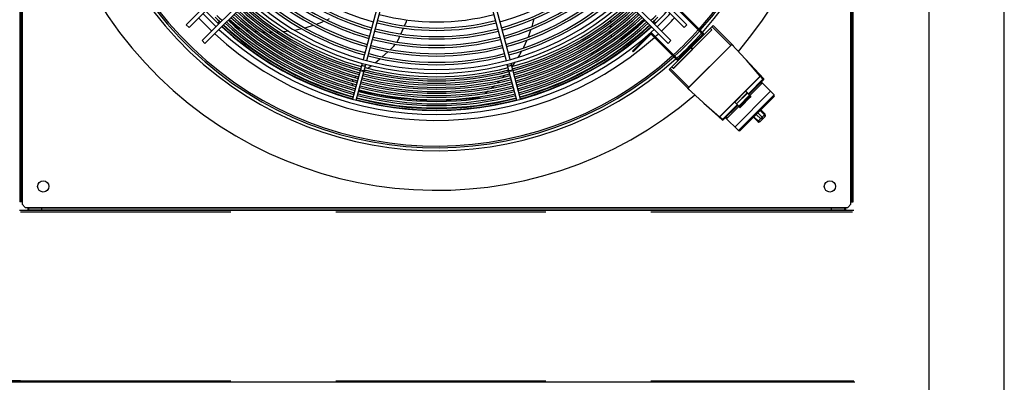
# Model space of a CAD drawing. Header units: centimetres. Extents: x -92429 to 178773, y 2337 to 428125.
# Tile 56 of 138: x 162424 to 162541, y 9096 to 9139. Entities that reach past the tile are written whole.
import ezdxf

# ---------------------------------------------------------------- set-up
doc = ezdxf.new("R2010")
doc.units = ezdxf.units.CM
doc.header["$LTSCALE"] = 50
doc.linetypes.add('DASHED', pattern=[0.75, 0.5, -0.25])
doc.layers.add('WL_rurociągi', color=1, linetype='Continuous')
doc.layers.add('WL_urządzenia', color=1, linetype='Continuous')

msp = doc.modelspace()

# ---------------------------------------------------------------- linework, layer by layer
at = {"layer": 'WL_rurociągi'}
for p, q in [((162541.27, 8844.62, 2170), (162541.27, 9737.62, 2170)), ((162532.32, 8864.81, 2170), (162532.32, 9717.44, 2170))]:
    msp.add_line(p, q, dxfattribs=at)
at = {"layer": 'WL_urządzenia', "color": 1, "linetype": 'Continuous'}
for p, q in [((162424.11, 9215.01, 2170), (162424.11, 9117.68, 2170)), ((162424.3, 9117.77, 2170), (162424.3, 9214.92, 2170)), ((162424.39, 9215.01, 2170), (162424.39, 9117.68, 2170)), ((162523.02, 9117.68, 2170), (162523.02, 9215.01, 2170)), ((162523.12, 9214.92, 2170), (162523.12, 9117.77, 2170)), ((162523.3, 9117.68, 2170), (162523.3, 9215.01, 2170)), ((162443.91, 9138.78, 2170), (162467.94, 9162.81, 2170)), ((162479.47, 9162.81, 2170), (162503.5, 9138.78, 2170)), ((162468.21, 9162.42, 2170), (162444.24, 9138.45, 2170)), ((162503.17, 9138.45, 2170), (162479.2, 9162.42, 2170)), ((162445.82, 9136.88, 2170), (162469.78, 9160.85, 2170)), ((162470.17, 9160.58, 2170), (162446.14, 9136.55, 2170)), ((162501.27, 9136.55, 2170), (162477.24, 9160.58, 2170)), ((162477.63, 9160.85, 2170), (162501.6, 9136.88, 2170)), ((162468.85, 9149.13, 2170), (162464.97, 9134.62, 2170)), ((162465.41, 9134.5, 2170), (162469.3, 9149.01, 2170)), ((162478.11, 9149.01, 2170), (162482, 9134.5, 2170)), ((162482.45, 9134.62, 2170), (162478.56, 9149.13, 2170)), ((162502.29, 9140.72, 2170), (162505.3, 9137.7, 2170)), ((162502.38, 9140.81, 2170), (162505.4, 9137.8, 2170)), ((162449.49, 9138.88, 2170), (162448.95, 9139.36, 2170)), ((162460.94, 9139.48, 2170), (162460.63, 9139.33, 2170)), ((162470.12, 9139.17, 2170), (162470.18, 9139.34, 2170)), ((162485.28, 9139.46, 2170), (162485.13, 9138.88, 2170)), ((162494.45, 9139.08, 2170), (162494.46, 9139.36, 2170)), ((162498.46, 9139.36, 2170), (162496.86, 9137.98, 2170)), ((162444.24, 9138.45, 2170), (162443.91, 9138.78, 2170)), ((162447.87, 9139.19, 2170), (162447.66, 9138.99, 2170)), ((162450, 9138.44, 2170), (162449.49, 9138.88, 2170)), ((162450.08, 9138.38, 2170), (162450, 9138.44, 2170)), ((162450.24, 9138.29, 2170), (162450.08, 9138.38, 2170)), ((162450.39, 9138.24, 2170), (162450.24, 9138.29, 2170)), ((162450.42, 9138.24, 2170), (162450.39, 9138.24, 2170)), ((162457.14, 9138.17, 2170), (162456.81, 9138.1, 2170)), ((162457.65, 9138.28, 2170), (162457.14, 9138.17, 2170)), ((162458.14, 9138.41, 2170), (162458.04, 9138.38, 2170)), ((162459.03, 9138.69, 2170), (162458.14, 9138.41, 2170)), ((162460, 9139.05, 2170), (162459.39, 9138.81, 2170)), ((162460.3, 9139.18, 2170), (162460, 9139.05, 2170)), ((162469.47, 9137.66, 2170), (162469.78, 9138.37, 2170)), ((162469.9, 9138.63, 2170), (162470.12, 9139.17, 2170)), ((162484.92, 9138.21, 2170), (162484.82, 9137.9, 2170)), ((162485.13, 9138.88, 2170), (162485.03, 9138.55, 2170)), ((162494.41, 9138.44, 2170), (162494.43, 9138.71, 2170)), ((162494.41, 9138.43, 2170), (162494.41, 9138.44, 2170)), ((162499.75, 9138.99, 2170), (162499.55, 9139.19, 2170)), ((162506.61, 9138.68, 2170), (162501.37, 9133.44, 2170)), ((162501.88, 9133.58, 2170), (162506.47, 9138.17, 2170)), ((162503.5, 9138.78, 2170), (162503.17, 9138.45, 2170)), ((162504.81, 9138.19, 2170), (162504.91, 9138.29, 2170)), ((162506.28, 9138.36, 2170), (162506.48, 9138.16, 2170)), ((162506.48, 9138.55, 2170), (162508.71, 9136.32, 2170)), ((162506.61, 9138.68, 2170), (162509.04, 9136.26, 2170)), ((162451.45, 9138.04, 2170), (162451.01, 9138.11, 2170)), ((162452.42, 9137.91, 2170), (162452, 9137.96, 2170)), ((162453.33, 9137.85, 2170), (162452.94, 9137.87, 2170)), ((162453.98, 9137.84, 2170), (162453.83, 9137.84, 2170)), ((162454.2, 9137.84, 2170), (162453.98, 9137.84, 2170)), ((162455.03, 9137.88, 2170), (162454.68, 9137.86, 2170)), ((162456.11, 9137.99, 2170), (162455.48, 9137.92, 2170)), ((162469, 9136.74, 2170), (162469.16, 9137.01, 2170)), ((162469.16, 9137.01, 2170), (162469.26, 9137.22, 2170)), ((162469.26, 9137.22, 2170), (162469.35, 9137.4, 2170)), ((162484.82, 9137.9, 2170), (162484.59, 9137.28, 2170)), ((162494.37, 9138.01, 2170), (162494.38, 9138.07, 2170)), ((162494.37, 9137.95, 2170), (162494.37, 9138.01, 2170)), ((162494.38, 9137.8, 2170), (162494.37, 9137.95, 2170)), ((162494.52, 9137.43, 2170), (162494.46, 9137.52, 2170)), ((162494.58, 9137.34, 2170), (162494.52, 9137.43, 2170)), ((162494.92, 9137.08, 2170), (162494.79, 9137.15, 2170)), ((162495.01, 9137.05, 2170), (162494.92, 9137.08, 2170)), ((162495.46, 9137.02, 2170), (162495.43, 9137.01, 2170)), ((162495.63, 9137.06, 2170), (162495.46, 9137.02, 2170)), ((162495.8, 9137.15, 2170), (162495.63, 9137.06, 2170)), ((162495.86, 9137.19, 2170), (162495.8, 9137.15, 2170)), ((162496.86, 9137.98, 2170), (162495.86, 9137.19, 2170)), ((162499.07, 9137.7, 2170), (162497.01, 9135.64, 2170)), ((162499.17, 9137.6, 2170), (162497.11, 9135.54, 2170)), ((162499.24, 9137.67, 2170), (162499.32, 9137.75, 2170)), ((162502.25, 9134.65, 2170), (162499.24, 9137.67, 2170)), ((162499.32, 9137.75, 2170), (162499.34, 9137.77, 2170)), ((162499.34, 9137.77, 2170), (162502.35, 9134.75, 2170)), ((162506.48, 9138.16, 2170), (162501.89, 9133.57, 2170)), ((162502.48, 9134.75, 2170), (162505.3, 9137.57, 2170)), ((162446.14, 9136.55, 2170), (162445.82, 9136.88, 2170)), ((162468.22, 9135.82, 2170), (162468.38, 9135.97, 2170)), ((162468.38, 9135.97, 2170), (162468.61, 9136.22, 2170)), ((162468.61, 9136.22, 2170), (162468.8, 9136.46, 2170)), ((162468.97, 9136.71, 2170), (162469, 9136.74, 2170)), ((162484.05, 9136.08, 2170), (162484.01, 9135.99, 2170)), ((162484.44, 9136.93, 2170), (162484.05, 9136.08, 2170)), ((162497.66, 9136.29, 2170), (162497.76, 9136.19, 2170)), ((162501.6, 9136.88, 2170), (162501.27, 9136.55, 2170)), ((162508.85, 9136.44, 2170), (162503.61, 9131.2, 2170)), ((162503.73, 9131.34, 2170), (162508.71, 9136.32, 2170)), ((162503.99, 9136.07, 2170), (162504.18, 9135.88, 2170)), ((162504.17, 9135.88, 2170), (162503.99, 9136.06, 2170)), ((162508.71, 9136.32, 2170), (162508.74, 9136.35, 2170)), ((162508.74, 9136.35, 2170), (162508.76, 9136.37, 2170)), ((162508.76, 9136.37, 2170), (162508.78, 9136.4, 2170)), ((162508.78, 9136.4, 2170), (162508.81, 9136.41, 2170)), ((162508.81, 9136.41, 2170), (162508.82, 9136.43, 2170)), ((162508.82, 9136.43, 2170), (162508.84, 9136.44, 2170)), ((162508.84, 9136.44, 2170), (162508.85, 9136.44, 2170)), ((162508.85, 9136.44, 2170), (162508.85, 9136.44, 2170)), ((162512.65, 9132.33, 2170), (162508.85, 9136.44, 2170)), ((162509.04, 9136.26, 2170), (162509.03, 9136.25, 2170)), ((162466.4, 9134.26, 2170), (162466.97, 9134.73, 2170)), ((162467.24, 9134.95, 2170), (162467.9, 9135.53, 2170)), ((162467.9, 9135.53, 2170), (162467.95, 9135.57, 2170)), ((162468.21, 9135.8, 2170), (162468.22, 9135.82, 2170)), ((162483.56, 9135.18, 2170), (162483.39, 9134.89, 2170)), ((162483.82, 9135.64, 2170), (162483.56, 9135.18, 2170)), ((162497.01, 9135.64, 2170), (162497.11, 9135.54, 2170)), ((162501.76, 9135.14, 2170), (162501.86, 9135.24, 2170)), ((162464.85, 9134.17, 2170), (162463.71, 9129.92, 2170)), ((162464.15, 9129.8, 2170), (162465.29, 9134.05, 2170)), ((162465.51, 9133.59, 2170), (162465.92, 9133.89, 2170)), ((162483.26, 9129.8, 2170), (162482.12, 9134.05, 2170)), ((162483.71, 9129.92, 2170), (162482.57, 9134.17, 2170)), ((162483, 9134.3, 2170), (162482.66, 9133.81, 2170)), ((162501.5, 9133.57, 2170), (162503.73, 9131.34, 2170)), ((162501.89, 9133.57, 2170), (162501.7, 9133.77, 2170)), ((162512.22, 9132.67, 2170), (162510.6, 9134.54, 2170)), ((162463.94, 9132.48, 2170), (162464.05, 9132.58, 2170)), ((162464.05, 9132.58, 2170), (162464.1, 9132.61, 2170)), ((162464.1, 9132.61, 2170), (162464.15, 9132.65, 2170)), ((162464.46, 9132.85, 2170), (162464.5, 9132.88, 2170)), ((162464.46, 9132.85, 2170), (162464.46, 9132.85, 2170)), ((162465.09, 9133.28, 2170), (162465.22, 9133.37, 2170)), ((162481.69, 9132.61, 2170), (162481.59, 9132.5, 2170)), ((162481.84, 9132.78, 2170), (162481.69, 9132.61, 2170)), ((162482.31, 9133.35, 2170), (162482.14, 9133.14, 2170)), ((162503.79, 9131.02, 2170), (162501.37, 9133.44, 2170)), ((162507.38, 9127.83, 2170), (162512.22, 9132.67, 2170)), ((162512.25, 9132.64, 2170), (162507.41, 9127.8, 2170)), ((162512.61, 9132.36, 2170), (162510.81, 9130.56, 2170)), ((162511.6, 9133.46, 2170), (162512.51, 9132.41, 2170)), ((162512.22, 9132.67, 2170), (162512.25, 9132.64, 2170)), ((162512.52, 9132.33, 2170), (162512.25, 9132.64, 2170)), ((162512.52, 9132.33, 2170), (162512.58, 9132.39, 2170)), ((162463.71, 9131.61, 2170), (162463.68, 9131.76, 2170)), ((162463.7, 9132.04, 2170), (162463.73, 9132.15, 2170)), ((162463.73, 9131.52, 2170), (162463.71, 9131.61, 2170)), ((162463.73, 9132.15, 2170), (162463.77, 9132.24, 2170)), ((162463.98, 9131.15, 2170), (162463.96, 9131.17, 2170)), ((162464.03, 9131.11, 2170), (162463.98, 9131.15, 2170)), ((162480.59, 9131.5, 2170), (162480.28, 9131.22, 2170)), ((162481.25, 9132.14, 2170), (162480.97, 9131.86, 2170)), ((162503.61, 9131.21, 2170), (162503.62, 9131.23, 2170)), ((162503.61, 9131.2, 2170), (162503.61, 9131.21, 2170)), ((162503.61, 9131.2, 2170), (162503.61, 9131.2, 2170)), ((162503.61, 9131.2, 2170), (162507.73, 9127.41, 2170)), ((162503.62, 9131.23, 2170), (162503.64, 9131.25, 2170)), ((162503.64, 9131.25, 2170), (162503.66, 9131.27, 2170)), ((162503.66, 9131.27, 2170), (162503.68, 9131.29, 2170)), ((162503.68, 9131.29, 2170), (162503.7, 9131.32, 2170)), ((162503.7, 9131.32, 2170), (162503.73, 9131.34, 2170)), ((162512.64, 9132.26, 2170), (162510.87, 9130.49, 2170)), ((162511, 9130.37, 2170), (162512.47, 9131.84, 2170)), ((162512.25, 9131.87, 2170), (162512.37, 9131.74, 2170)), ((162512.35, 9131.97, 2170), (162513.88, 9130.43, 2170)), ((162465.6, 9130.64, 2170), (162464.45, 9130.92, 2170)), ((162468.63, 9130.08, 2170), (162465.6, 9130.64, 2170)), ((162471.72, 9129.78, 2170), (162468.63, 9130.08, 2170)), ((162477.91, 9129.97, 2170), (162474.83, 9129.75, 2170)), ((162478.58, 9130.06, 2170), (162477.91, 9129.97, 2170)), ((162478.68, 9130.07, 2170), (162478.58, 9130.06, 2170)), ((162478.85, 9130.14, 2170), (162478.68, 9130.07, 2170)), ((162478.99, 9130.21, 2170), (162478.85, 9130.14, 2170)), ((162479.01, 9130.23, 2170), (162478.99, 9130.21, 2170)), ((162479.85, 9130.86, 2170), (162479.5, 9130.59, 2170)), ((162503.8, 9131.02, 2170), (162503.79, 9131.02, 2170)), ((162509.19, 9126.6, 2170), (162513.46, 9130.86, 2170)), ((162510.49, 9130.85, 2170), (162509.2, 9129.56, 2170)), ((162509.4, 9129.36, 2170), (162510.69, 9130.65, 2170)), ((162510.7, 9130.64, 2170), (162509.42, 9129.35, 2170)), ((162509.62, 9126.17, 2170), (162513.88, 9130.43, 2170)), ((162509.67, 9129.1, 2170), (162510.95, 9130.39, 2170)), ((162510.96, 9130.38, 2170), (162509.67, 9129.09, 2170)), ((162509.8, 9129.11, 2170), (162510.94, 9130.25, 2170)), ((162513.88, 9130.24, 2170), (162509.82, 9126.17, 2170)), ((162510.93, 9130.22, 2170), (162509.83, 9129.13, 2170)), ((162509.84, 9129.1, 2170), (162510.95, 9130.22, 2170)), ((162511.12, 9130.22, 2170), (162509.84, 9128.93, 2170)), ((162509.91, 9129.03, 2170), (162511.02, 9130.14, 2170)), ((162511.12, 9130.22, 2170), (162510.49, 9130.85, 2170)), ((162510.51, 9130.86, 2170), (162511.12, 9130.24, 2170)), ((162511.01, 9130.13, 2170), (162510.93, 9130.22, 2170)), ((162511.05, 9130.14, 2170), (162510.94, 9130.25, 2170)), ((162511.02, 9130.14, 2170), (162510.95, 9130.22, 2170)), ((162511.04, 9130.15, 2170), (162511.11, 9130.22, 2170)), ((162474.83, 9129.75, 2170), (162471.72, 9129.78, 2170)), ((162505.51, 9129.45, 2170), (162507.38, 9127.83, 2170)), ((162509.5, 9129.25, 2170), (162507.69, 9127.44, 2170)), ((162509.56, 9129.18, 2170), (162507.79, 9127.41, 2170)), ((162508.21, 9127.58, 2170), (162509.69, 9129.06, 2170)), ((162509.2, 9129.56, 2170), (162509.84, 9128.93, 2170)), ((162509.81, 9128.93, 2170), (162509.2, 9129.55, 2170)), ((162509.91, 9129, 2170), (162509.8, 9129.11, 2170)), ((162509.83, 9128.94, 2170), (162509.9, 9129.01, 2170)), ((162509.92, 9129.04, 2170), (162509.84, 9129.13, 2170)), ((162509.84, 9129.1, 2170), (162509.91, 9129.03, 2170)), ((162509.84, 9128.93, 2170), (162509.84, 9128.93, 2170)), ((162507.65, 9127.54, 2170), (162506.59, 9128.45, 2170)), ((162507.38, 9127.83, 2170), (162507.41, 9127.8, 2170)), ((162507.41, 9127.8, 2170), (162507.72, 9127.53, 2170)), ((162508.09, 9127.7, 2170), (162509.62, 9126.17, 2170)), ((162508.19, 9127.8, 2170), (162508.31, 9127.68, 2170)), ((162511.41, 9127.76, 2170), (162511.93, 9127.24, 2170)), ((162511.47, 9127.83, 2170), (162512, 9127.3, 2170)), ((162512.28, 9127.59, 2170), (162511.76, 9128.11, 2170)), ((162512.81, 9128.12, 2170), (162511.93, 9127.24, 2170)), ((162511.94, 9128.29, 2170), (162512.46, 9127.77, 2170)), ((162512.81, 9127.86, 2170), (162512.2, 9127.24, 2170)), ((162512.75, 9128.05, 2170), (162512.22, 9128.58, 2170)), ((162512.29, 9128.64, 2170), (162512.81, 9128.12, 2170)), ((162507.72, 9127.53, 2170), (162507.66, 9127.47, 2170)), ((162424.11, 9119.35, 2170), (162424.3, 9119.35, 2170)), ((162424.11, 9119.35, 2170), (162424.3, 9119.35, 2170)), ((162523.3, 9119.35, 2170), (162523.12, 9119.35, 2170)), ((162424.11, 9117.77, 2170), (162424.3, 9117.77, 2170)), ((162424.39, 9117.68, 2170), (162424.11, 9117.68, 2170)), ((162424.3, 9117.68, 2170), (162424.3, 9117.77, 2170)), ((162424.39, 9117.68, 2170), (162424.39, 9117.4, 2170)), ((162424.39, 9117.4, 2170), (162424.76, 9117.03, 2170)), ((162522.65, 9117.03, 2170), (162523.02, 9117.4, 2170)), ((162523.02, 9117.68, 2170), (162523.3, 9117.68, 2170)), ((162523.02, 9117.4, 2170), (162523.02, 9117.68, 2170)), ((162523.12, 9117.77, 2170), (162523.12, 9117.68, 2170)), ((162523.12, 9117.77, 2170), (162523.3, 9117.77, 2170)), ((162523.35, 9116.66, 2170), (162424.07, 9116.66, 2170)), ((162424.76, 9117.03, 2170), (162425.04, 9117.03, 2170)), ((162425.04, 9117.03, 2170), (162425.04, 9116.75, 2170)), ((162425.04, 9117.03, 2170), (162522.37, 9117.03, 2170)), ((162425.13, 9116.94, 2170), (162425.04, 9116.94, 2170)), ((162425.04, 9116.75, 2170), (162522.37, 9116.75, 2170)), ((162522.28, 9116.94, 2170), (162425.13, 9116.94, 2170)), ((162425.13, 9116.94, 2170), (162425.13, 9116.75, 2170)), ((162426.71, 9116.75, 2170), (162426.71, 9116.94, 2170)), ((162520.71, 9116.75, 2170), (162520.71, 9116.94, 2170)), ((162522.37, 9116.94, 2170), (162522.28, 9116.94, 2170)), ((162522.28, 9116.75, 2170), (162522.28, 9116.94, 2170)), ((162522.37, 9117.03, 2170), (162522.37, 9116.75, 2170)), ((162522.37, 9117.03, 2170), (162522.65, 9117.03, 2170)), ((162523.49, 9096.24, 2170), (162417.53, 9096.24, 2170))]:
    msp.add_line(p, q, dxfattribs=at)
at = {"layer": 'WL_urządzenia', "color": 1, "linetype": 'DASHED'}
for p, q in [((162424.2, 9116.52, 2170), (162523.21, 9116.52, 2170)), ((162424.2, 9096.38, 2170), (162318.39, 9096.38, 2170)), ((162424.2, 9096.38, 2170), (162523.35, 9096.38, 2170))]:
    msp.add_line(p, q, dxfattribs=at)
at = {"layer": 'WL_urządzenia', "color": 1, "linetype": 'Continuous'}
for points in [[(162504.19, 9135.87, 0.207794), (162504.17, 9135.88)], [(162504.19, 9135.87, -0.207794), (162504.18, 9135.88)], [(162464.79, 9133.97, -0.037253), (162465.01, 9133.9, -0.037253), (162465.24, 9133.85)], [(162482.17, 9133.85, -0.037253), (162482.4, 9133.9, -0.037253), (162482.62, 9133.97)], [(162464.65, 9133.45, -0.407676), (162464.83, 9133.21, -0.407676), (162465.1, 9133.33)], [(162482.31, 9133.33, -0.407676), (162482.59, 9133.21, -0.407676), (162482.76, 9133.45)], [(162512.22, 9132.67, -0.050409), (162512.26, 9132.7)], [(162512.22, 9132.67, -0.039903), (162512.26, 9132.7)], [(162512.25, 9132.64, -0.395256), (162512.26, 9132.7)], [(162512.51, 9132.41, 0.383826), (162512.52, 9132.33)], [(162510.51, 9130.86, -0.279695), (162510.49, 9130.85)], [(162510.7, 9130.66, 0.039959), (162510.69, 9130.65)], [(162510.7, 9130.66, 0.413807), (162510.7, 9130.64)], [(162510.93, 9130.22, -0.080505), (162510.94, 9130.25)], [(162510.93, 9130.22, 0.372564), (162510.95, 9130.22)], [(162510.94, 9130.25, 0.05258), (162510.95, 9130.22)], [(162510.95, 9130.39, -0.390705), (162510.96, 9130.41)], [(162510.96, 9130.41, 0.408521), (162510.96, 9130.38)], [(162510.95, 9130.22, -0.213001), (162510.95, 9130.22)], [(162511.05, 9130.14, 0.350781), (162511.01, 9130.13)], [(162511.04, 9130.15, 0.308911), (162511.02, 9130.14)], [(162511.12, 9130.24, 0.308911), (162511.11, 9130.22)], [(162509.2, 9129.56, -0.279695), (162509.2, 9129.55)], [(162509.4, 9129.36, 0.039959), (162509.39, 9129.35)], [(162509.42, 9129.35, 0.413807), (162509.39, 9129.35)], [(162509.67, 9129.09, 0.408521), (162509.64, 9129.1)], [(162509.64, 9129.1, -0.390705), (162509.67, 9129.1)], [(162509.8, 9129.11, -0.080505), (162509.83, 9129.13)], [(162509.83, 9129.1, 0.05258), (162509.8, 9129.11)], [(162509.83, 9128.94, 0.308911), (162509.81, 9128.93)], [(162509.83, 9129.1, 0.372564), (162509.83, 9129.13)], [(162509.84, 9129.1, -0.213001), (162509.83, 9129.1)], [(162509.91, 9129.03, 0.308911), (162509.9, 9129.01)], [(162509.92, 9129.04, 0.350781), (162509.91, 9129)], [(162507.35, 9127.8, -0.050409), (162507.38, 9127.83)], [(162507.38, 9127.83, 0.039903), (162507.35, 9127.8)], [(162507.35, 9127.8, -0.395256), (162507.41, 9127.8)], [(162512.46, 9127.77, 0.393689), (162512.5, 9127.55)], [(162512.81, 9127.86, -0.353945), (162512.75, 9128.05)], [(162507.72, 9127.53, 0.383826), (162507.65, 9127.54)], [(162512, 9127.3, -0.353945), (162512.2, 9127.24)], [(162512.5, 9127.55, 0.393689), (162512.28, 9127.59)]]:
    msp.add_lwpolyline(points, format="xyb", dxfattribs=at)
for centre in [(162426.89, 9119.53, 2170), (162426.89, 9119.53, 2170), (162520.52, 9119.53, 2170), (162520.52, 9119.53, 2170)]:
    msp.add_circle(centre, 0.672, dxfattribs=at)
for centre, radius, start, end in [((162473.71, 9166.35, 2170), 47.28, 319.4416, 310.5584), ((162473.71, 9166.35, 2170), 42.57, 317.9961, 312.0039), ((162473.71, 9166.35, 2170), 42.22, 318.0205, 311.9795), ((162473.71, 9166.35, 2170), 42.01, 318.0356, 311.9644), ((162473.71, 9166.35, 2170), 28.25, 228.1975, 254.53), ((162473.71, 9166.35, 2170), 28.25, 285.47, 311.8025), ((162473.71, 9166.35, 2170), 30.01, 228.0099, 254.5576), ((162473.71, 9166.35, 2170), 29.27, 228.0861, 254.5464), ((162473.71, 9166.35, 2170), 28.99, 228.1157, 254.542), ((162473.71, 9166.35, 2170), 28.99, 285.458, 311.8843), ((162473.71, 9166.35, 2170), 29.27, 285.4536, 311.9139), ((162473.71, 9166.35, 2170), 30.01, 285.4424, 311.9901), ((162473.71, 9166.35, 2170), 31.31, 227.8851, 254.5759), ((162473.71, 9166.35, 2170), 31.03, 227.9109, 254.5721), ((162473.71, 9166.35, 2170), 30.29, 227.9822, 254.5616), ((162473.71, 9166.35, 2170), 30.29, 285.4384, 312.0178), ((162473.71, 9166.35, 2170), 31.03, 285.4279, 312.0891), ((162473.71, 9166.35, 2170), 31.31, 285.4241, 312.1149), ((162473.71, 9166.35, 2170), 32.91, 227.7448, 312.2552), ((162473.71, 9166.35, 2170), 32.33, 227.794, 254.5893), ((162473.71, 9166.35, 2170), 32.05, 227.8183, 254.5857), ((162473.71, 9166.35, 2170), 32.05, 285.4143, 312.1817), ((162473.71, 9166.35, 2170), 32.33, 285.4107, 312.206), ((162473.71, 9166.35, 2170), 34.75, 227.5992, 254.6179), ((162473.71, 9166.35, 2170), 34.54, 227.6152, 254.6155), ((162473.71, 9166.35, 2170), 34.26, 227.6364, 254.6124), ((162473.71, 9166.35, 2170), 34.05, 227.6529, 254.61), ((162473.71, 9166.35, 2170), 33.77, 227.6748, 254.6068), ((162473.71, 9166.35, 2170), 33.37, 227.7066, 312.2934), ((162473.71, 9166.35, 2170), 33.77, 285.3932, 312.3252), ((162473.71, 9166.35, 2170), 34.05, 285.39, 312.3471), ((162473.71, 9166.35, 2170), 34.26, 285.3876, 312.3636), ((162473.71, 9166.35, 2170), 34.54, 285.3845, 312.3848), ((162473.71, 9166.35, 2170), 34.75, 285.3821, 312.4008), ((162473.71, 9166.35, 2170), 38.96, 223.364, 226.636), ((162473.71, 9166.35, 2170), 38.24, 223.333, 226.667), ((162473.71, 9166.35, 2170), 37.78, 223.3125, 226.6875), ((162473.71, 9166.35, 2170), 37.48, 225.3543, 226.7007), ((162473.71, 9166.35, 2170), 37.2, 225.3569, 226.7134), ((162473.71, 9166.35, 2170), 36.5, 227.4744, 254.6362), ((162473.71, 9166.35, 2170), 36.22, 227.4935, 254.6334), ((162473.71, 9166.35, 2170), 36.01, 227.5082, 254.6313), ((162473.71, 9166.35, 2170), 35.73, 227.5277, 254.6284), ((162473.71, 9166.35, 2170), 35.52, 227.5429, 254.6262), ((162473.71, 9166.35, 2170), 35.24, 227.5629, 254.6232), ((162473.71, 9166.35, 2170), 35.03, 227.5785, 254.6209), ((162473.71, 9166.35, 2170), 27.23, 255.4876, 284.5124), ((162473.71, 9166.35, 2170), 35.03, 285.3791, 312.4215), ((162473.71, 9166.35, 2170), 35.24, 285.3768, 312.4371), ((162473.71, 9166.35, 2170), 35.52, 285.3738, 312.4571), ((162473.71, 9166.35, 2170), 35.73, 285.3716, 312.4723), ((162473.71, 9166.35, 2170), 36.01, 285.3687, 312.4918), ((162473.71, 9166.35, 2170), 36.22, 285.3666, 312.5065), ((162473.71, 9166.35, 2170), 36.5, 285.3638, 312.5256), ((162473.71, 9166.35, 2170), 37.2, 313.2866, 314.6431), ((162473.71, 9166.35, 2170), 37.48, 313.2993, 314.6457), ((162473.71, 9166.35, 2170), 37.78, 313.3125, 316.6875), ((162473.71, 9166.35, 2170), 38.24, 313.333, 316.667), ((162473.71, 9166.35, 2170), 38.96, 313.364, 316.636), ((162473.71, 9166.35, 2170), 37.73, 226.4079, 226.6896), ((162473.71, 9166.35, 2170), 38.24, 227.362, 312.638), ((162473.71, 9166.35, 2170), 37.54, 226.4149, 226.6979), ((162473.71, 9166.35, 2170), 37.78, 227.3909, 312.6091), ((162473.71, 9166.35, 2170), 37.73, 227.3939, 254.6481), ((162473.71, 9166.35, 2170), 37.54, 227.4057, 254.6463), ((162473.71, 9166.35, 2170), 37.48, 227.4096, 254.6457), ((162473.71, 9166.35, 2170), 37.2, 227.4276, 254.6431), ((162473.71, 9166.35, 2170), 36.99, 227.4416, 254.641), ((162473.71, 9166.35, 2170), 36.71, 227.4601, 254.6383), ((162473.71, 9166.35, 2170), 28.99, 255.458, 284.542), ((162473.71, 9166.35, 2170), 28.25, 255.47, 284.53), ((162473.71, 9166.35, 2170), 27.97, 255.4747, 284.5253), ((162473.71, 9166.35, 2170), 36.71, 285.3617, 312.5399), ((162473.71, 9166.35, 2170), 36.99, 285.359, 312.5584), ((162473.71, 9166.35, 2170), 37.2, 285.3569, 312.5724), ((162473.71, 9166.35, 2170), 37.48, 285.3543, 312.5904), ((162473.71, 9166.35, 2170), 37.54, 285.3537, 312.5943), ((162473.71, 9166.35, 2170), 37.73, 285.3519, 312.6061), ((162473.71, 9166.35, 2170), 37.54, 313.3021, 313.5851), ((162473.71, 9166.35, 2170), 37.73, 313.3104, 313.5921), ((162473.71, 9166.35, 2170), 38.96, 227.3179, 311.7267), ((162473.71, 9166.35, 2170), 30.29, 255.4384, 284.5616), ((162473.71, 9166.35, 2170), 30.01, 255.4424, 284.5576), ((162473.71, 9166.35, 2170), 29.27, 255.4536, 284.5464), ((162499.24, 9137.54, 2170), 0.232, 68.5782, 135), ((162499.24, 9137.54, 2170), 0.0927, 45, 135), ((162473.71, 9166.35, 2170), 38.96, 311.9315, 312.6821), ((162473.71, 9166.35, 2170), 42.01, 312.1543, 317.8457), ((162473.71, 9166.35, 2170), 42.22, 312.1685, 317.8315), ((162473.71, 9166.35, 2170), 42.57, 312.1913, 317.8087), ((162505.24, 9137.64, 2170), 0.0927, 315, 45), ((162505.24, 9137.64, 2170), 0.232, 315, 45), ((162473.71, 9166.35, 2170), 31.31, 255.4241, 284.5759), ((162473.71, 9166.35, 2170), 31.03, 255.4279, 284.5721), ((162473.71, 9166.35, 2170), 32.33, 255.4107, 284.5893), ((162473.71, 9166.35, 2170), 32.05, 255.4143, 284.5857), ((162502.42, 9134.82, 2170), 0.232, 225, 315), ((162502.42, 9134.82, 2170), 0.0927, 225, 315), ((162473.71, 9166.35, 2170), 33.77, 255.3932, 284.6068), ((162473.71, 9166.35, 2170), 35.03, 255.3791, 284.6209), ((162473.71, 9166.35, 2170), 34.75, 255.3821, 284.6179), ((162473.71, 9166.35, 2170), 34.54, 255.3845, 284.6155), ((162473.71, 9166.35, 2170), 34.26, 255.3876, 284.6124), ((162473.71, 9166.35, 2170), 34.05, 255.39, 284.61), ((162512.61, 9132.29, 2170), 0.0464, 315, 42.6453), ((162473.71, 9166.35, 2170), 36.22, 255.3666, 284.6334), ((162473.71, 9166.35, 2170), 36.01, 255.3687, 284.6313), ((162473.71, 9166.35, 2170), 35.73, 255.3716, 284.6284), ((162473.71, 9166.35, 2170), 35.52, 255.3738, 284.6262), ((162473.71, 9166.35, 2170), 35.24, 255.3768, 284.6232), ((162473.71, 9166.35, 2170), 37.54, 255.3537, 284.6463), ((162473.71, 9166.35, 2170), 37.48, 255.3543, 284.6457), ((162473.71, 9166.35, 2170), 37.2, 255.3569, 284.6431), ((162473.71, 9166.35, 2170), 36.99, 255.359, 284.641), ((162473.71, 9166.35, 2170), 36.71, 255.3617, 284.6383), ((162473.71, 9166.35, 2170), 36.5, 255.3638, 284.6362), ((162510.94, 9130.2, 2170), 0.0185, 45, 135), ((162511.04, 9130.16, 2170), 0.0185, 225, 315), ((162511.11, 9130.23, 2170), 0.0185, 315, 45), ((162513.78, 9130.33, 2170), 0.139, 315, 45), ((162473.71, 9166.35, 2170), 37.73, 255.3519, 284.6481), ((162509.82, 9128.94, 2170), 0.0185, 225, 315), ((162509.85, 9129.11, 2170), 0.0185, 135, 225), ((162509.9, 9129.02, 2170), 0.0185, 315, 45), ((162512.68, 9127.99, 2170), 0.185, 315, 45), ((162507.76, 9127.44, 2170), 0.0464, 227.3547, 315), ((162512.07, 9127.37, 2170), 0.185, 225, 315), ((162509.72, 9126.27, 2170), 0.139, 225, 315)]:
    msp.add_arc(centre, radius, start, end, dxfattribs=at)

doc.saveas('drawing.dxf')
